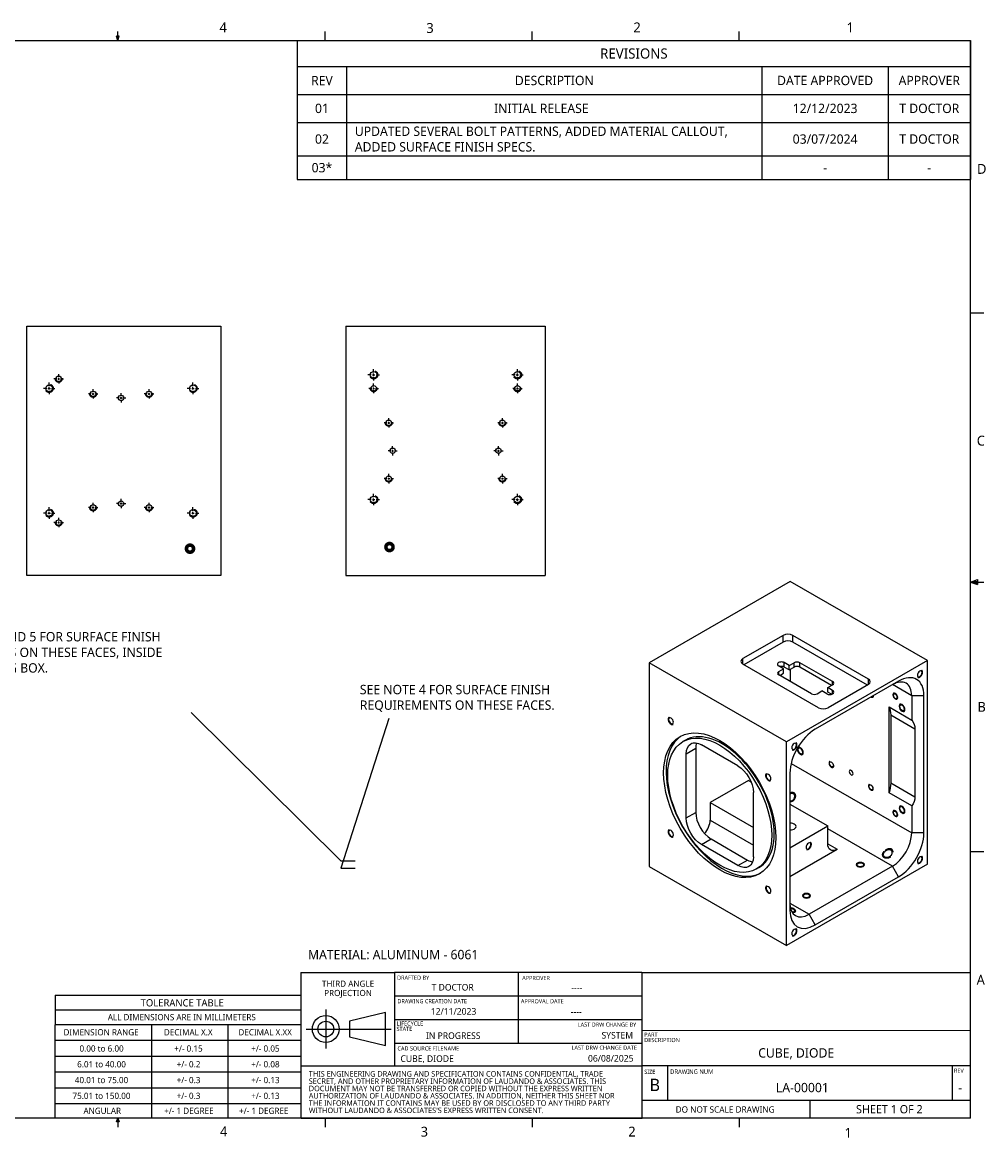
# Model space of a CAD drawing. Extents: x 0.3 to 39, y 0.1 to 10.9.
# Tile 2 of 4: x 7.7 to 17, y 0.1 to 10.9. Entities that reach past the tile are written whole.
import ezdxf

# ---------------------------------------------------------------- set-up
doc = ezdxf.new("R2010")
doc.units = 0
doc.header["$LTSCALE"] = 0.5
doc.header["$MEASUREMENT"] = 0
doc.linetypes.add('CENTER', pattern=[0.72, 0.45, -0.09, 0.09, -0.09])
doc.linetypes.add('HIDDEN', pattern=[0.15, 0.1, -0.05])
doc.layers.get('0').update_dxf_attribs({"linetype": 'CONTINUOUS'})
for name, color, linetype in [('ANNOTATION_LINES', 7, 'CONTINUOUS'), ('ANNOTATION_TEXT', 7, 'CONTINUOUS'), ('BLIND_THREAD_SYMBOLS', 7, 'CONTINUOUS'), ('BORDER_FRAME', 7, 'CONTINUOUS'), ('CENTERMARKS', 7, 'CONTINUOUS'), ('SIDE_THREAD_SYMBOLS', 7, 'HIDDEN'), ('SKETCHED_GEOMETRY', 7, 'CONTINUOUS'), ('SURFACE_THREAD_SYMBOLS', 7, 'HIDDEN'), ('SURFACE_THREAD_SYMBOLS_ON_', 7, 'HIDDEN'), ('TABLES', 7, 'CONTINUOUS'), ('TANGENT_LINES', 7, 'CONTINUOUS'), ('TITLE_BLOCK', 7, 'CONTINUOUS'), ('VISIBLE', 7, 'CONTINUOUS')]:
    doc.layers.add(name, color=color, linetype=linetype)
doc.styles.add('ONSHAPE-CUSTOM-STYLE-NOTE0', font='NotoSans-Regular.ttf')
doc.styles.add('ONSHAPE-CUSTOM-STYLE-NOTE1', font='NotoSans-Regular.ttf')
doc.styles.add('ONSHAPE-CUSTOM-STYLE-NOTE2', font='NotoSans-Regular.ttf')
doc.styles.add('ONSHAPE-CUSTOM-STYLE-NOTE3', font='NotoSans-Regular.ttf')
doc.styles.add('ONSHAPE-CUSTOM-STYLE-NOTE4', font='NotoSans-Regular.ttf')
doc.styles.add('ONSHAPE-CUSTOM-STYLE-NOTE5', font='NotoSans-Regular.ttf')
doc.styles.add('ONSHAPE-CUSTOM-STYLE-NOTE6', font='NotoSans-Regular.ttf')
doc.styles.add('ONSHAPE-CUSTOM-STYLE-NOTE7', font='NotoSans-Regular.ttf')
doc.styles.add('ONSHAPE-CUSTOM-STYLE-NOTE_', font='NotoSans-Regular.ttf')
doc.styles.add('ONSHAPE-STANDARD', font='NotoSans-Regular.ttf')
doc.styles.add('ONSHAPE-STANDARD-NOTESTYLE', font='Noto Sans', dxfattribs={"height": 0.090551})
doc.styles.add('ONSHAPE-STANDARD-REVISION0', font='Noto Sans')
doc.styles.add('ONSHAPE-STANDARD-REVISION1', font='Noto Sans')
doc.styles.add('ONSHAPE-STANDARD-REVISIONT', font='Noto Sans')

# ---------------------------------------------------------------- blocks, each defined once
blk = doc.blocks.new('*T1')
at = {"layer": 'TABLES', "color": 0, "linetype": 'BYBLOCK'}
for p, q in [((0, 0), (6.513, 0)), ((0, 0), (0, -1.347)), ((6.513, 0), (6.513, -1.347)), ((0, -0.253), (6.513, -0.253)), ((0.478, -0.253), (0.478, -1.347)), ((4.496, -0.253), (4.496, -1.347)), ((5.717, -0.253), (5.717, -1.347)), ((0, -0.523), (6.513, -0.523)), ((0, -0.793), (6.513, -0.793)), ((0, -1.117), (6.513, -1.117)), ((0, -1.347), (6.513, -1.347))]:
    blk.add_line(p, q, dxfattribs=at)
at = {"layer": 'TABLES', "color": 7}
for s, insert, char_height, width, attachment_point, style in [('{REVISIONS}', (3.257, -0.127), 0.09843, 6.35577, 5, 'ONSHAPE-STANDARD-REVISIONT'), ('REV', (0.239, -0.388), 0.0906, 0.32083, 5, 'ONSHAPE-STANDARD-REVISION0'), ('DESCRIPTION', (2.487, -0.388), 0.09055, 3.86013, 5, 'ONSHAPE-STANDARD-REVISION0'), ('DATE APPROVED', (5.107, -0.388), 0.09055, 1.06384, 5, 'ONSHAPE-STANDARD-REVISION0'), ('APPROVER', (6.115, -0.388), 0.0906, 0.63852, 5, 'ONSHAPE-STANDARD-REVISION0'), ('{01}', (0.239, -0.658), 0.0906, 0.32083, 5, 'ONSHAPE-STANDARD-REVISION1'), ('{\\fNoto Sans|b0|i0|c0|p0;\\W8.78437;     }INITIAL RELEASE', (0.557, -0.658), 0.09055, 3.86013, 4, 'ONSHAPE-STANDARD-REVISION1'), ('{12/12/2023}', (5.107, -0.658), 0.09055, 1.06384, 5, 'ONSHAPE-STANDARD-REVISION1'), ('{T DOCTOR}', (6.115, -0.658), 0.0906, 0.63852, 5, 'ONSHAPE-STANDARD-REVISION1'), ('{UPDATED SEVERAL BOLT PATTERNS, ADDED MATERIAL CALLOUT, ADDED SURFACE FINISH SPECS.}', (0.557, -0.955), 0.09055, 3.86013, 4, 'ONSHAPE-STANDARD-REVISION1'), ('{02}', (0.239, -0.955), 0.0906, 0.32083, 5, 'ONSHAPE-STANDARD-REVISION1'), ('{03/07/2024}', (5.107, -0.955), 0.09055, 1.06384, 5, 'ONSHAPE-STANDARD-REVISION1'), ('{T DOCTOR}', (6.115, -0.955), 0.0906, 0.63852, 5, 'ONSHAPE-STANDARD-REVISION1'), ('{03*}', (0.239, -1.232), 0.0906, 0.32083, 5, 'ONSHAPE-STANDARD-REVISION1'), ('{-}', (5.107, -1.232), 0.0906, 1.06384, 5, 'ONSHAPE-STANDARD-REVISION1'), ('{-}', (6.115, -1.232), 0.0906, 0.63852, 5, 'ONSHAPE-STANDARD-REVISION1')]:
    blk.add_mtext(s, dxfattribs=dict(at, insert=insert, char_height=char_height, width=width, attachment_point=attachment_point, style=style))
blk = doc.blocks.new('_DOTMEDIUMONSHAPE')
at = {"color": 0, "const_width": 0.5}
blk.add_lwpolyline([(-0.125, 0, 1), (0.125, 0, 1)], format="xyb", close=True, dxfattribs=at)

msp = doc.modelspace()

# ---------------------------------------------------------------- linework, layer by layer
at = {"layer": 'ANNOTATION_LINES', "color": 7, "extrusion": (0, 0.55716, -0.830405)}
msp.add_lwpolyline([(-9.3074, 5.0721), (-10.7558, 3.3409), (-10.8936, 3.3409)], dxfattribs=at)
at = {"layer": 'ANNOTATION_LINES', "color": 7, "extrusion": (0, 0.569432, -0.822039)}
msp.add_lwpolyline([(-11.22, 5.0504), (-10.7558, 3.2874), (-10.8936, 3.2874)], dxfattribs=at)
at = {"layer": 'BLIND_THREAD_SYMBOLS'}
for centre, start, end in [((7.9618, 7.4116), 230.57754, 260.17533), ((9.2951, 7.4116), 279.82467, 309.42246), ((7.9618, 6.0782), 99.82467, 129.42246), ((9.2951, 6.0782), 50.57754, 80.17533)]:
    msp.add_arc(centre, 0.0394, start, end, dxfattribs=at)
at = {"layer": 'BLIND_THREAD_SYMBOLS', "extrusion": (0, 0, -1)}
for centre, major_axis in [((16.1188, 4.3683), (-0.0164, 0.0284)), ((16.1188, 4.3683), (-0.0135, 0.0233)), ((16.1838, 4.2558), (-0.0197, 0.0341)), ((16.1838, 4.2558), (-0.0164, 0.0284)), ((15.2001, 3.8379), (-0.0197, 0.0341)), ((15.2001, 3.8379), (-0.0164, 0.0284)), ((16.1188, 3.2325), (-0.0164, 0.0284)), ((16.1188, 3.2325), (-0.0135, 0.0233)), ((16.1838, 3.27), (-0.0197, 0.0341)), ((16.1838, 3.27), (-0.0164, 0.0284)), ((15.7801, 2.7369), (0.0394, 0)), ((15.7801, 2.7369), (0.0328, 0)), ((15.2604, 2.4369), (0.0394, 0)), ((15.2604, 2.4369), (0.0328, 0))]:
    msp.add_ellipse(centre, major_axis=major_axis, ratio=0.5773503, dxfattribs=at)
at = {"layer": 'BORDER_FRAME'}
for p, q in [((8.5983, 10.7165), (8.5983, 10.8028)), ((10.6019, 10.7165), (10.6019, 10.8028)), ((12.6055, 10.7165), (12.6055, 10.8028)), ((14.6092, 10.7165), (14.6092, 10.8028)), ((0.3928, 10.7165), (16.846, 10.7165)), ((8.6111, 10.7592), (8.5848, 10.7592)), ((8.5983, 10.7165), (8.5848, 10.7592)), ((8.5911, 10.7592), (8.5983, 10.7165)), ((8.6033, 10.7592), (8.5983, 10.7165)), ((8.5983, 10.7165), (8.6111, 10.7592)), ((16.846, 0.2823), (16.846, 10.7165)), ((16.847, 8.0811), (16.9742, 8.0811)), ((16.847, 5.4732), (16.9153, 5.4977)), ((16.847, 5.4732), (16.9153, 5.4824)), ((16.847, 5.4732), (16.9153, 5.4627)), ((16.847, 5.4732), (16.9153, 5.4502)), ((16.847, 5.4732), (16.9742, 5.4732)), ((16.9153, 5.4977), (16.9153, 5.4502)), ((16.847, 2.8653), (16.9742, 2.8653)), ((16.846, 0.2823), (0.3928, 0.2823)), ((8.5848, 0.247), (8.5983, 0.2822)), ((8.6111, 0.247), (8.5848, 0.247)), ((8.5983, 0.2822), (8.6111, 0.247)), ((8.5983, 0.2822), (8.5983, 0.1959)), ((10.6019, 0.2822), (10.6019, 0.1959)), ((12.6055, 0.2822), (12.6055, 0.1959)), ((14.6091, 0.2795), (14.6091, 0.1959))]:
    msp.add_line(p, q, dxfattribs=at)
at = {"layer": 'CENTERMARKS', "linetype": 'CENTER'}
for p, q in [((8.0248, 7.4593), (8.0248, 7.4862)), ((11.0493, 7.4798), (11.0165, 7.4798)), ((11.0722, 7.5028), (11.0722, 7.5356)), ((11.0722, 7.4568), (11.0722, 7.424)), ((11.0952, 7.4798), (11.128, 7.4798)), ((12.4403, 7.4798), (12.4075, 7.4798)), ((12.4633, 7.5028), (12.4633, 7.5356)), ((12.4633, 7.4568), (12.4633, 7.424)), ((12.4863, 7.4798), (12.5191, 7.4798)), ((7.9099, 7.3486), (7.8771, 7.3486)), ((7.9329, 7.3715), (7.9329, 7.4044)), ((7.9559, 7.3486), (7.9887, 7.3486)), ((8.0059, 7.4404), (7.979, 7.4404)), ((8.0248, 7.4216), (8.0248, 7.3947)), ((8.0436, 7.4404), (8.0705, 7.4404)), ((9.301, 7.3486), (9.2682, 7.3486)), ((9.324, 7.3715), (9.324, 7.4044)), ((9.347, 7.3486), (9.3798, 7.3486)), ((11.0534, 7.3486), (11.0265, 7.3486)), ((11.0722, 7.3674), (11.0722, 7.3943)), ((11.0911, 7.3486), (11.118, 7.3486)), ((12.4445, 7.3486), (12.4176, 7.3486)), ((12.4633, 7.3674), (12.4633, 7.3943)), ((12.4821, 7.3486), (12.509, 7.3486)), ((7.9329, 7.3256), (7.9329, 7.2928)), ((8.3393, 7.2948), (8.3124, 7.2948)), ((8.3581, 7.3136), (8.3581, 7.3405)), ((8.3581, 7.2759), (8.3581, 7.249)), ((8.3769, 7.2948), (8.4038, 7.2948)), ((8.6101, 7.2567), (8.5838, 7.2567)), ((8.6285, 7.2751), (8.6285, 7.3013)), ((8.6285, 7.2383), (8.6285, 7.2121)), ((8.6468, 7.2567), (8.6731, 7.2567)), ((8.88, 7.2948), (8.8531, 7.2948)), ((8.8988, 7.3136), (8.8988, 7.3405)), ((8.8988, 7.2759), (8.8988, 7.249)), ((8.9176, 7.2948), (8.9445, 7.2948)), ((9.324, 7.3256), (9.324, 7.2928)), ((11.0722, 7.3297), (11.0722, 7.3028)), ((12.4633, 7.3297), (12.4633, 7.3028)), ((11.2179, 7.0341), (11.2179, 7.061)), ((12.3176, 7.0341), (12.3176, 7.061)), ((11.1991, 7.0152), (11.1722, 7.0152)), ((11.2179, 6.9964), (11.2179, 6.9695)), ((11.2367, 7.0152), (11.2636, 7.0152)), ((12.2988, 7.0152), (12.2719, 7.0152)), ((12.3176, 6.9964), (12.3176, 6.9695)), ((12.3365, 7.0152), (12.3634, 7.0152)), ((11.2376, 6.7449), (11.2113, 6.7449)), ((11.256, 6.7633), (11.256, 6.7895)), ((11.256, 6.7265), (11.256, 6.7003)), ((11.2743, 6.7449), (11.3006, 6.7449)), ((12.2612, 6.7449), (12.235, 6.7449)), ((12.2796, 6.7633), (12.2796, 6.7895)), ((12.2796, 6.7265), (12.2796, 6.7003)), ((12.298, 6.7449), (12.3242, 6.7449)), ((11.2179, 6.4934), (11.2179, 6.5203)), ((12.3176, 6.4934), (12.3176, 6.5203)), ((11.1991, 6.4746), (11.1722, 6.4746)), ((11.2179, 6.4557), (11.2179, 6.4288)), ((11.2367, 6.4746), (11.2636, 6.4746)), ((12.2988, 6.4746), (12.2719, 6.4746)), ((12.3176, 6.4557), (12.3176, 6.4288)), ((12.3365, 6.4746), (12.3634, 6.4746)), ((8.6285, 6.2515), (8.6285, 6.2777)), ((11.0493, 6.2725), (11.0165, 6.2725)), ((11.0722, 6.2954), (11.0722, 6.3282)), ((11.0952, 6.2725), (11.128, 6.2725)), ((12.4403, 6.2725), (12.4075, 6.2725)), ((12.4633, 6.2954), (12.4633, 6.3282)), ((12.4863, 6.2725), (12.5191, 6.2725)), ((7.9329, 6.1642), (7.9329, 6.197)), ((8.3393, 6.195), (8.3124, 6.195)), ((8.3581, 6.2139), (8.3581, 6.2408)), ((8.3581, 6.1762), (8.3581, 6.1493)), ((8.3769, 6.195), (8.4038, 6.195)), ((8.6101, 6.2331), (8.5838, 6.2331)), ((8.6285, 6.2147), (8.6285, 6.1885)), ((8.6468, 6.2331), (8.6731, 6.2331)), ((8.88, 6.195), (8.8531, 6.195)), ((8.8988, 6.2139), (8.8988, 6.2408)), ((8.8988, 6.1762), (8.8988, 6.1493)), ((8.9176, 6.195), (8.9445, 6.195)), ((9.324, 6.1642), (9.324, 6.197)), ((11.0722, 6.2495), (11.0722, 6.2167)), ((12.4633, 6.2495), (12.4633, 6.2167)), ((7.9099, 6.1412), (7.8771, 6.1412)), ((7.9329, 6.1183), (7.9329, 6.0855)), ((7.9559, 6.1412), (7.9887, 6.1412)), ((8.0059, 6.0494), (7.979, 6.0494)), ((8.0248, 6.0682), (8.0248, 6.0951)), ((8.0436, 6.0494), (8.0705, 6.0494)), ((9.301, 6.1412), (9.2682, 6.1412)), ((9.324, 6.1183), (9.324, 6.0855)), ((9.347, 6.1412), (9.3798, 6.1412)), ((8.0248, 6.0305), (8.0248, 6.0036))]:
    msp.add_line(p, q, dxfattribs=at)
at = {"layer": 'CENTERMARKS', "linetype": 'CONTINUOUS'}
for p, q in [((11.0608, 7.4798), (11.0837, 7.4798)), ((11.0722, 7.4683), (11.0722, 7.4913)), ((12.4518, 7.4798), (12.4748, 7.4798)), ((12.4633, 7.4683), (12.4633, 7.4913)), ((7.9214, 7.3486), (7.9444, 7.3486)), ((7.9329, 7.3371), (7.9329, 7.3601)), ((8.0154, 7.4404), (8.0342, 7.4404)), ((8.0248, 7.431), (8.0248, 7.4499)), ((9.3125, 7.3486), (9.3355, 7.3486)), ((9.324, 7.3371), (9.324, 7.3601)), ((11.0628, 7.3486), (11.0817, 7.3486)), ((11.0722, 7.3392), (11.0722, 7.358)), ((12.4539, 7.3486), (12.4727, 7.3486)), ((12.4633, 7.3392), (12.4633, 7.358)), ((8.3487, 7.2948), (8.3675, 7.2948)), ((8.3581, 7.2854), (8.3581, 7.3042)), ((8.6193, 7.2567), (8.6376, 7.2567)), ((8.6285, 7.2475), (8.6285, 7.2659)), ((8.8894, 7.2948), (8.9082, 7.2948)), ((8.8988, 7.2854), (8.8988, 7.3042)), ((11.2179, 7.0058), (11.2179, 7.0247)), ((12.3176, 7.0058), (12.3176, 7.0247)), ((11.2085, 7.0152), (11.2273, 7.0152)), ((12.3082, 7.0152), (12.3271, 7.0152)), ((11.2468, 6.7449), (11.2651, 6.7449)), ((11.256, 6.7357), (11.256, 6.7541)), ((12.2704, 6.7449), (12.2888, 6.7449)), ((12.2796, 6.7357), (12.2796, 6.7541)), ((11.2179, 6.4651), (11.2179, 6.484)), ((12.3176, 6.4651), (12.3176, 6.484)), ((11.2085, 6.4746), (11.2273, 6.4746)), ((12.3082, 6.4746), (12.3271, 6.4746)), ((11.0608, 6.2725), (11.0837, 6.2725)), ((11.0722, 6.261), (11.0722, 6.2839)), ((12.4518, 6.2725), (12.4748, 6.2725)), ((12.4633, 6.261), (12.4633, 6.2839)), ((8.3487, 6.195), (8.3675, 6.195)), ((8.3581, 6.1856), (8.3581, 6.2045)), ((8.6193, 6.2331), (8.6376, 6.2331)), ((8.6285, 6.2239), (8.6285, 6.2423)), ((8.8894, 6.195), (8.9082, 6.195)), ((8.8988, 6.1856), (8.8988, 6.2045)), ((7.9214, 6.1412), (7.9444, 6.1412)), ((7.9329, 6.1297), (7.9329, 6.1527)), ((8.0154, 6.0494), (8.0342, 6.0494)), ((8.0248, 6.04), (8.0248, 6.0588)), ((9.3125, 6.1412), (9.3355, 6.1412)), ((9.324, 6.1297), (9.324, 6.1527))]:
    msp.add_line(p, q, dxfattribs=at)
at = {"layer": 'SIDE_THREAD_SYMBOLS'}
for p, q in [((15.993, 2.8336), (15.993, 2.8334)), ((15.1552, 2.2891), (15.1552, 2.2892))]:
    msp.add_line(p, q, dxfattribs=at)
at = {"layer": 'SKETCHED_GEOMETRY', "linetype": 'CONTINUOUS'}
msp.add_line((10.3706, 0.2829), (13.6687, 0.2829), dxfattribs=at)
at = {"layer": 'SURFACE_THREAD_SYMBOLS', "extrusion": (0, 0, -1)}
for centre, major_axis in [((16.3554, 4.5853), (-0.0197, -0.0341)), ((13.9492, 4.1294), (-0.0197, 0.0341)), ((15.1398, 3.8835), (-0.0197, -0.0341)), ((15.5008, 3.7083), (-0.0164, 0.0284)), ((14.892, 3.585), (-0.0197, 0.0341)), ((15.8831, 3.4875), (-0.0164, 0.0284)), ((13.9492, 3.0407), (-0.0197, 0.0341)), ((15.279, 2.9191), (-0.0197, -0.0341)), ((16.3554, 2.7852), (-0.0197, -0.0341)), ((14.892, 2.4964), (-0.0197, 0.0341)), ((15.1398, 2.0833), (-0.0197, -0.0341))]:
    msp.add_ellipse(centre, major_axis=major_axis, ratio=0.5773503, dxfattribs=at)
msp.add_ellipse((15.8831, 4.3855), major_axis=(-0.0164, 0.0284), ratio=0.5773503, start_param=2.3169542, end_param=3.9662311, dxfattribs=at)
at = {"layer": 'SURFACE_THREAD_SYMBOLS'}
for points, knots in [([(15.1552, 3.4018), (15.1552, 3.4036), (15.1552, 3.4082), (15.1511, 3.4221), (15.141, 3.4318), (15.1281, 3.4358), (15.1162, 3.4363), (15.0999, 3.4312), (15.0991, 3.4309), (15.099, 3.4308)], [0, 0, 0, 0, 0.1118693, 0.2819475, 0.4511419, 0.6127073, 0.7786434, 0.9600506, 1, 1, 1, 1]), ([(15.099, 3.3471), (15.1, 3.3471), (15.1032, 3.3473), (15.1208, 3.3513), (15.1348, 3.3602), (15.147, 3.3729), (15.1544, 3.3896), (15.155, 3.398), (15.1552, 3.4018)], [0, 0, 0, 0, 0.0879043, 0.2762236, 0.4642047, 0.6526438, 0.8434046, 1, 1, 1, 1]), ([(16.0084, 2.8642), (16.0047, 2.8601), (15.9974, 2.8522), (15.9929, 2.8375), (15.993, 2.8345), (15.993, 2.8335)], [0, 0, 0, 0, 0.4177687, 0.8070351, 1, 1, 1, 1]), ([(15.993, 2.8335), (15.9932, 2.8306), (15.9937, 2.8244), (16.0011, 2.8137), (16.0131, 2.8064), (16.0286, 2.8023), (16.0457, 2.8024), (16.0626, 2.8069), (16.0778, 2.8159), (16.0898, 2.8285), (16.0973, 2.8452), (16.0978, 2.8537), (16.098, 2.8575)], [0, 0, 0, 0, 0.0772687, 0.1683958, 0.265304, 0.3684798, 0.4755599, 0.5838404, 0.6919264, 0.8002758, 0.9099602, 1, 1, 1, 1]), ([(16.098, 2.8575), (16.098, 2.8593), (16.098, 2.8638), (16.0939, 2.8777), (16.0837, 2.8874), (16.0713, 2.8916), (16.0575, 2.8913), (16.0424, 2.8875), (16.0253, 2.8784), (16.0166, 2.8719), (16.0111, 2.8668), (16.0084, 2.8642)], [0, 0, 0, 0, 0.0766193, 0.1931059, 0.3089871, 0.4196433, 0.5332929, 0.6575386, 0.7938881, 0.8967961, 1, 1, 1, 1]), ([(15.1552, 2.2891), (15.1552, 2.2897), (15.1553, 2.2916), (15.1508, 2.3008), (15.1407, 2.308), (15.1275, 2.3143), (15.1107, 2.3183), (15.1061, 2.3189), (15.1043, 2.3192)], [0, 0, 0, 0, 0.0795653, 0.2449965, 0.4348727, 0.6448786, 0.8666088, 1, 1, 1, 1]), ([(15.1205, 2.2781), (15.1238, 2.2775), (15.1311, 2.2763), (15.1454, 2.277), (15.1543, 2.2829), (15.1549, 2.2872), (15.1552, 2.2891)], [0, 0, 0, 0, 0.2601743, 0.5611379, 0.8096424, 1, 1, 1, 1])]:
    msp.add_open_spline(points, degree=3, knots=knots, dxfattribs=at)
at = {"layer": 'SURFACE_THREAD_SYMBOLS_ON_'}
for centre, radius in [((8.0248, 7.4404), 0.0328), ((11.0722, 7.4798), 0.0394), ((12.4633, 7.4798), 0.0394), ((7.9329, 7.3486), 0.0394), ((9.324, 7.3486), 0.0394), ((11.0722, 7.3486), 0.0328), ((12.4633, 7.3486), 0.0328), ((8.3581, 7.2948), 0.0328), ((8.8988, 7.2948), 0.0328), ((11.2179, 7.0152), 0.0328), ((12.3176, 7.0152), 0.0328), ((11.2179, 6.4746), 0.0328), ((12.3176, 6.4746), 0.0328), ((11.0722, 6.2725), 0.0394), ((12.4633, 6.2725), 0.0394), ((7.9329, 6.1412), 0.0394), ((8.3581, 6.195), 0.0328), ((8.8988, 6.195), 0.0328), ((9.324, 6.1412), 0.0394), ((8.0248, 6.0494), 0.0328)]:
    msp.add_circle(centre, radius, dxfattribs=at)
at = {"layer": 'TANGENT_LINES'}
for p, q in [((15.034, 4.8928), (15.034, 4.9571)), ((15.1268, 4.8928), (15.1268, 4.9571)), ((14.6443, 4.6785), (14.6443, 4.7321)), ((15.0452, 4.6507), (15.0452, 4.6935)), ((15.1398, 4.6496), (15.1398, 4.6925)), ((15.1955, 4.6496), (15.1955, 4.6925)), ((14.9913, 4.5746), (14.9913, 4.6067)), ((15.511, 4.4782), (15.511, 4.5103)), ((15.8581, 4.4814), (15.8581, 4.5349)), ((16.2775, 4.3731), (16.0919, 4.4803)), ((15.5129, 4.3914), (15.5129, 4.4235)), ((16.3963, 4.3731), (16.2775, 4.3731)), ((16.0743, 4.1872), (16.309, 4.0517)), ((14.0959, 3.8111), (14.1887, 3.8647)), ((15.1109, 3.718), (16.2775, 3.0445)), ((16.0743, 3.5283), (16.309, 3.3927)), ((14.0959, 3.1897), (14.1887, 3.2432)), ((14.3278, 3.1682), (14.7454, 2.9271)), ((16.0919, 2.723), (15.4646, 3.0852)), ((16.3963, 3.0445), (16.2775, 3.0445)), ((14.2443, 2.9325), (14.3371, 2.9861)), ((15.4646, 2.9405), (15.5574, 2.8869)), ((14.597, 2.7289), (14.6898, 2.7825)), ((16.1513, 2.6201), (16.0919, 2.723)), ((15.099, 2.364), (15.2846, 2.2569)), ((15.344, 2.154), (15.2846, 2.2569))]:
    msp.add_line(p, q, dxfattribs=at)
at = {"layer": 'TITLE_BLOCK', "linetype": 'CONTINUOUS'}
for p, q in [((10.3686, 1.6946), (10.3686, 0.7891)), ((11.2742, 1.6946), (11.2742, 0.7901)), ((13.666, 1.6946), (16.846, 1.6939)), ((13.666, 1.6946), (13.666, 0.7891)), ((10.3686, 0.7901), (10.3686, 0.2823)), ((13.666, 0.7902), (13.666, 0.283))]:
    msp.add_line(p, q, dxfattribs=at)
at = {"layer": 'TITLE_BLOCK'}
for p, q in [((10.3686, 1.6946), (11.2742, 1.6946)), ((13.666, 1.6946), (11.2742, 1.6946)), ((12.4688, 1.6946), (12.4688, 1.0067)), ((7.9901, 1.4739), (7.9901, 1.1878)), ((7.9902, 1.474), (10.3686, 1.474)), ((13.6634, 1.4646), (11.2742, 1.4646)), ((7.9902, 1.331), (10.3686, 1.331)), ((10.6092, 1.3341), (10.6092, 0.9583)), ((11.1871, 1.3054), (10.8385, 1.2223)), ((11.1871, 0.987), (11.1871, 1.3054)), ((7.9901, 0.2821), (7.9901, 1.1878)), ((10.3686, 1.1879), (7.9902, 1.1879)), ((8.9243, 1.1879), (8.9243, 0.2823)), ((9.6598, 1.1879), (9.6598, 0.2823)), ((10.8385, 1.2223), (10.8385, 1.0701)), ((13.6634, 1.2357), (11.2742, 1.2357)), ((10.4186, 1.1462), (11.24, 1.1462)), ((10.8385, 1.1462), (11.1871, 1.1462)), ((13.666, 1.1341), (16.846, 1.1329)), ((10.3686, 1.0347), (7.9902, 1.0347)), ((10.8385, 1.0701), (11.1871, 0.987)), ((13.6634, 1.0067), (11.2742, 1.0067)), ((10.3686, 0.8814), (7.9902, 0.8814)), ((10.3686, 0.7901), (13.666, 0.7901)), ((16.846, 0.7899), (13.666, 0.7901)), ((13.9185, 0.4542), (13.9185, 0.7901)), ((16.6679, 0.7901), (16.6679, 0.4563)), ((10.3686, 0.7281), (7.9902, 0.7281)), ((10.3686, 0.5749), (7.9902, 0.5749)), ((16.846, 0.4543), (13.666, 0.4542)), ((15.2924, 0.4542), (15.2924, 0.2823)), ((10.3686, 0.4216), (7.9902, 0.4216))]:
    msp.add_line(p, q, dxfattribs=at)
for radius in [0.1302, 0.0761]:
    msp.add_circle((10.6092, 1.1462), radius, dxfattribs=at)
at = {"layer": 'VISIBLE'}
for p, q in [((7.7164, 5.5376), (7.7164, 7.9523)), ((7.7164, 7.9523), (9.593, 7.9523)), ((9.593, 7.9523), (9.593, 5.5376)), ((10.8032, 7.9523), (10.8032, 5.5376)), ((10.8032, 7.9523), (12.7323, 7.9523)), ((12.7323, 7.9523), (12.7323, 5.5376)), ((9.593, 5.5376), (7.7164, 5.5376)), ((10.8032, 5.5376), (12.7323, 5.5376)), ((15.1027, 5.48), (13.7386, 4.6925)), ((16.4297, 4.7139), (15.1027, 5.48)), ((15.034, 4.9571), (14.6443, 4.7321)), ((15.034, 4.8928), (14.6536, 4.6732)), ((15.8581, 4.5349), (15.1268, 4.9571)), ((15.8488, 4.476), (15.1268, 4.8928)), ((15.0656, 3.9263), (13.7386, 4.6925)), ((13.7386, 4.6925), (13.7386, 2.7209)), ((15.3755, 4.2563), (14.6443, 4.6785)), ((15.0377, 4.6335), (14.9895, 4.6614)), ((15.0934, 4.6657), (15.0452, 4.6935)), ((15.0934, 4.6228), (15.0452, 4.6507)), ((16.4297, 4.7139), (15.0656, 3.9263)), ((15.0934, 4.6657), (15.1398, 4.6925)), ((15.0934, 4.6228), (15.0934, 4.6657)), ((15.0934, 4.6228), (15.1398, 4.6496)), ((15.511, 4.5103), (15.1955, 4.6925)), ((15.5017, 4.4728), (15.1955, 4.6496)), ((16.4297, 2.7423), (16.4297, 4.7139)), ((14.9913, 4.6067), (15.0377, 4.6335)), ((15.3068, 4.3924), (14.9913, 4.5746)), ((15.0006, 4.5692), (15.0377, 4.5907)), ((15.0377, 4.5907), (15.0377, 4.6335)), ((15.1027, 4.6282), (15.1027, 4.5103)), ((16.1513, 4.5146), (15.344, 4.0485)), ((15.4646, 4.4514), (15.511, 4.4782)), ((15.5129, 4.4235), (15.4646, 4.4514)), ((15.4646, 4.4085), (15.4646, 4.4514)), ((15.8581, 4.4814), (15.4683, 4.2563)), ((15.3625, 4.3924), (15.4089, 4.4192)), ((15.4572, 4.3914), (15.4089, 4.4192)), ((15.502, 4.3869), (15.4646, 4.4085)), ((16.2775, 4.3731), (16.2775, 4.1381)), ((16.3963, 3.0445), (16.3963, 4.3731)), ((16.0585, 3.4327), (16.0585, 4.2646)), ((16.0585, 4.2646), (16.2775, 4.1381)), ((16.0743, 4.1872), (16.0743, 3.5283)), ((16.309, 4.0517), (16.309, 3.3927)), ((14.0883, 3.9429), (14.0648, 3.9293)), ((14.597, 3.6933), (14.2443, 3.8969)), ((15.0656, 1.9547), (15.0656, 3.9263)), ((14.0959, 3.1897), (14.0959, 3.8111)), ((14.1887, 3.8647), (14.1887, 3.2432)), ((15.099, 3.6242), (15.099, 2.2955)), ((14.699, 3.554), (14.3278, 3.3397)), ((14.699, 3.554), (14.7227, 3.5403)), ((14.7454, 2.8146), (14.7454, 3.4361)), ((16.2775, 3.3062), (16.0585, 3.4327)), ((14.3278, 3.3397), (14.7454, 3.0986)), ((14.3278, 3.3397), (14.3278, 3.1682)), ((15.099, 3.3231), (15.4646, 3.112)), ((16.2775, 3.3062), (16.2775, 3.0445)), ((15.099, 2.9009), (15.4646, 3.112)), ((15.4646, 2.9405), (15.4646, 3.112)), ((14.597, 2.7289), (14.2443, 2.9325)), ((14.3371, 2.9861), (14.6898, 2.7825)), ((15.099, 2.6223), (15.5574, 2.8869)), ((13.7386, 2.7209), (15.0656, 1.9547)), ((14.7765, 2.6965), (14.8001, 2.7101)), ((16.4297, 2.7423), (15.0656, 1.9547)), ((16.0919, 2.723), (15.2846, 2.2569)), ((15.344, 2.154), (16.1513, 2.6201))]:
    msp.add_line(p, q, dxfattribs=at)
for centre, radius in [((8.0248, 7.4404), 0.0269), ((11.0722, 7.4798), 0.0328), ((12.4633, 7.4798), 0.0328), ((7.9329, 7.3486), 0.0328), ((9.324, 7.3486), 0.0328), ((11.0722, 7.3486), 0.0269), ((12.4633, 7.3486), 0.0269), ((8.3581, 7.2948), 0.0269), ((8.6285, 7.2567), 0.0262), ((8.8988, 7.2948), 0.0269), ((11.2179, 7.0152), 0.0269), ((12.3176, 7.0152), 0.0269), ((11.256, 6.7449), 0.0262), ((12.2796, 6.7449), 0.0262), ((11.2179, 6.4746), 0.0269), ((12.3176, 6.4746), 0.0269), ((11.0722, 6.2725), 0.0328), ((12.4633, 6.2725), 0.0328), ((7.9329, 6.1412), 0.0328), ((8.3581, 6.195), 0.0269), ((8.6285, 6.2331), 0.0262), ((8.8988, 6.195), 0.0269), ((9.324, 6.1412), 0.0328), ((8.0248, 6.0494), 0.0269)]:
    msp.add_circle(centre, radius, dxfattribs=at)
for centre, major_axis, start_param, end_param in [((15.0804, 4.9303), (-0.0656, 0), 3.9269908, 5.4977871), ((15.0804, 4.866), (-0.0656, 0), 3.9269908, 5.4977871), ((14.6907, 4.7053), (-0.0656, 0), 5.4977871, 7.0685835), ((15.0173, 4.6775), (-0.0394, 0), 3.9269908, 7.0685835), ((15.0173, 4.6346), (-0.0394, 0), 3.9269908, 5.1579502), ((15.1677, 4.6764), (-0.0394, 0), 3.9269908, 5.4977871), ((15.1677, 4.6335), (-0.0394, 0), 3.9269908, 5.4977871), ((15.0192, 4.5907), (-0.0394, 0), 5.4977871, 7.0685835), ((16.1513, 4.2317), (0.1732, 0.3), 5.4977871, 7.0685835), ((15.4832, 4.4942), (-0.0394, 0), 2.3561945, 3.9269908), ((15.8117, 4.5082), (-0.0656, 0), 2.3561945, 3.9269908), ((16.0919, 4.266), (0.1312, 0.2273), 5.4977871, 7.0685835), ((15.3347, 4.4085), (-0.0394, 0), 0.7853982, 2.3561945), ((15.485, 4.4074), (-0.0394, 0), 0.7853982, 3.9269908), ((15.8831, 4.3855), (0.0135, -0.0233), 5.6876215, 6.8787491), ((15.4219, 4.2831), (-0.0656, 0), 0.7853982, 2.3561945), ((14.4442, 3.3265), (0.3559, -0.6164), 0, 3.1415927), ((15.344, 3.7656), (0.1732, 0.3), 0.7853982, 2.3561945), ((14.4442, 3.3265), (0.3839, -0.6649), 3.172297, 6.252481), ((14.3371, 3.779), (0.105, -0.1818), 3.5993548, 3.9269908), ((14.3371, 3.1575), (0.105, -0.1818), 3.9269908, 5.4977871), ((14.2351, 3.1146), (0.0656, 0.1137), 4.3542902, 5.4977871), ((15.1027, 3.1066), (-0.0564, 0), 1.5049714, 4.7782139), ((16.0919, 2.9373), (0.1312, 0.2273), 3.9269908, 5.4977871), ((16.1513, 2.903), (0.1732, 0.3), 3.9269908, 5.4977871), ((14.6898, 2.9539), (0.105, -0.1818), 5.4977871, 5.8254232), ((15.2846, 2.4712), (0.1312, 0.2273), 2.3561945, 3.9269908), ((15.344, 2.4369), (0.1732, 0.3), 2.3561945, 3.9269908)]:
    msp.add_ellipse(centre, major_axis=major_axis, ratio=0.5773503, start_param=start_param, end_param=end_param, dxfattribs=at)
at = {"layer": 'VISIBLE', "extrusion": (0, 0, -1)}
for centre, major_axis in [((16.3554, 4.5853), (-0.0164, -0.0284)), ((13.9492, 4.1294), (-0.0164, 0.0284)), ((15.1398, 3.8835), (-0.0164, -0.0284)), ((14.892, 3.585), (-0.0164, 0.0284)), ((15.692, 3.629), (-0.0131, 0.0227)), ((13.9492, 3.0407), (-0.0164, 0.0284)), ((15.279, 2.9191), (-0.0164, -0.0284)), ((16.3554, 2.7852), (-0.0164, -0.0284)), ((14.892, 2.4964), (-0.0164, 0.0284)), ((15.1398, 2.0833), (-0.0164, -0.0284))]:
    msp.add_ellipse(centre, major_axis=major_axis, ratio=0.5773503, dxfattribs=at)
at = {"layer": 'VISIBLE'}
for centre, major_axis in [((16.1188, 4.3683), (0.0135, -0.0233)), ((16.1838, 4.2558), (0.0164, -0.0284)), ((14.4206, 3.3129), (0.3839, -0.6649)), ((14.4206, 3.3129), (0.3559, -0.6164)), ((15.2001, 3.8379), (0.0164, -0.0284)), ((15.5008, 3.7083), (0.0135, -0.0233)), ((15.8831, 3.4875), (0.0135, -0.0233)), ((16.1188, 3.2325), (0.0135, -0.0233)), ((16.1838, 3.27), (0.0164, -0.0284)), ((15.7801, 2.7369), (-0.0328, 0)), ((15.2604, 2.4369), (-0.0328, 0))]:
    msp.add_ellipse(centre, major_axis=major_axis, ratio=0.5773503, dxfattribs=at)
at = {"layer": 'VISIBLE', "extrusion": (0, 0, -1)}
for centre, major_axis, start_param, end_param in [((15.8887, 4.0801), (-0.1312, -0.2273), 3.5117024, 3.9269908), ((15.9379, 4.0517), (0.3712, 0), 5.8678969, 6.2831853), ((14.2443, 3.7254), (-0.105, 0.1818), 5.4977871, 7.0685835), ((14.597, 3.5218), (-0.105, 0.1818), 0.7853982, 2.3561945), ((15.8887, 3.4211), (-0.1312, -0.2273), 3.9269908, 4.3422792), ((15.9379, 3.3927), (0.3712, 0), 0, 0.4152884), ((14.2443, 3.1039), (-0.105, 0.1818), 3.9269908, 5.4977871), ((15.5574, 2.9941), (-0.0656, -0.1137), 5.4977871, 7.0685835), ((14.597, 2.9003), (-0.105, 0.1818), 2.3561945, 3.9269908)]:
    msp.add_ellipse(centre, major_axis=major_axis, ratio=0.5773503, start_param=start_param, end_param=end_param, dxfattribs=at)
at = {"layer": 'VISIBLE'}
for points, knots in [([(15.146, 3.3988), (15.1456, 3.4027), (15.1449, 3.4108), (15.1372, 3.4212), (15.1269, 3.4258), (15.1162, 3.427), (15.1036, 3.4243), (15.1002, 3.423), (15.0989, 3.4225)], [0, 0, 0, 0, 0.1786703, 0.3600224, 0.5305062, 0.702145, 0.8862687, 1, 1, 1, 1]), ([(15.099, 3.3536), (15.0992, 3.3536), (15.1001, 3.3537), (15.1151, 3.3562), (15.1265, 3.3631), (15.1312, 3.3675), (15.1333, 3.3695)], [0, 0, 0, 0, 0.0790652, 0.4086935, 0.7398197, 1, 1, 1, 1]), ([(15.1333, 3.3695), (15.1366, 3.3733), (15.1432, 3.3808), (15.1461, 3.3963), (15.146, 3.3982), (15.146, 3.3988)], [0, 0, 0, 0, 0.4274022, 0.8421086, 1, 1, 1, 1]), ([(16.0888, 2.8544), (16.0885, 2.8584), (16.0877, 2.8664), (16.08, 2.8768), (16.0698, 2.8815), (16.0586, 2.8825), (16.046, 2.8802), (16.0321, 2.8743), (16.0184, 2.8646), (16.0077, 2.8532), (16.0024, 2.8405), (16.0022, 2.8364), (16.0022, 2.8348)], [0, 0, 0, 0, 0.0984713, 0.1984207, 0.2923802, 0.3869762, 0.4884531, 0.5990755, 0.7156847, 0.8297779, 0.9336215, 1, 1, 1, 1]), ([(16.0022, 2.8348), (16.0023, 2.8331), (16.0024, 2.829), (16.0073, 2.8195), (16.0166, 2.8131), (16.0288, 2.8092), (16.0428, 2.8088), (16.0566, 2.8118), (16.0695, 2.8188), (16.0741, 2.8232), (16.0761, 2.8251)], [0, 0, 0, 0, 0.0876474, 0.2072997, 0.3324713, 0.4655192, 0.6044018, 0.7459974, 0.8882366, 1, 1, 1, 1]), ([(16.0761, 2.8251), (16.0794, 2.8289), (16.086, 2.8365), (16.0889, 2.8519), (16.0888, 2.8539), (16.0888, 2.8544)], [0, 0, 0, 0, 0.4274022, 0.8421086, 1, 1, 1, 1]), ([(15.146, 2.2904), (15.1457, 2.292), (15.1452, 2.2958), (15.1387, 2.3027), (15.1291, 2.3083), (15.1165, 2.3128), (15.109, 2.3143), (15.1055, 2.315)], [0, 0, 0, 0, 0.1454315, 0.3362998, 0.5526081, 0.7865417, 1, 1, 1, 1]), ([(15.1187, 2.2813), (15.1201, 2.2811), (15.1235, 2.2805), (15.1296, 2.2807), (15.1333, 2.2808)], [0, 0, 0, 0, 0.4024444, 1, 1, 1, 1]), ([(15.1333, 2.2808), (15.1364, 2.2813), (15.1421, 2.2822), (15.1461, 2.2886), (15.146, 2.2899), (15.146, 2.2904)], [0, 0, 0, 0, 0.4380138, 0.8149236, 1, 1, 1, 1])]:
    msp.add_open_spline(points, degree=3, knots=knots, dxfattribs=at)

# ---------------------------------------------------------------- block references
at = {"layer": 'ANNOTATION_LINES', "color": 7, "yscale": 0.1377952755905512, "zscale": 0.1377952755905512}
for p, xscale, rotation in [((9.2952, 5.7965), 0.1377952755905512, 135.2137593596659), ((11.2253, 5.8125), 0.1377952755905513, 72.23847081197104)]:
    msp.add_blockref('_DOTMEDIUMONSHAPE', p, dxfattribs=dict(at, xscale=xscale, rotation=rotation))
at = {"layer": 'TABLES'}
msp.add_blockref('*T1', (10.3328, 10.7165), dxfattribs=at)

# ---------------------------------------------------------------- texts
at = {"layer": 'ANNOTATION_TEXT', "char_height": 0.090551, "style": 'ONSHAPE-STANDARD-NOTESTYLE'}
for s, insert, width, attachment_point in [('SEE NOTES 4 AND 5 FOR SURFACE FINISH REQUIREMENTS ON THESE FACES, INSIDE THE BOUNDING BOX.', (6.7267, 4.7925), 2.502518, 4), ('MATERIAL: ALUMINUM - 6061 ', (10.4368, 1.9126), 5.318053, 1)]:
    msp.add_mtext(s, dxfattribs=dict(at, insert=insert, width=width, attachment_point=attachment_point))
at = {"layer": 'ANNOTATION_TEXT', "color": 7, "insert": (10.9388, 4.3468), "char_height": 0.090551, "attachment_point": 4, "style": 'ONSHAPE-STANDARD'}
msp.add_mtext('{\\fNoto Sans;SEE NOTE 4 FOR SURFACE FINISH \\PREQUIREMENTS ON THESE FACES.}', dxfattribs=at)
at = {"layer": 'BORDER_FRAME', "char_height": 0.0954, "attachment_point": 1, "style": 'ONSHAPE-STANDARD'}
for s, insert in [('4', (9.5802, 10.8901)), ('3', (11.582, 10.885)), ('2', (13.5851, 10.8907)), ('1', (15.6474, 10.8908)), ('D', (16.9099, 9.5208)), ('C', (16.9068, 6.8902)), ('B', (16.9136, 4.3129)), ('A', (16.9058, 1.6709)), ('4', (9.5846, 0.2025)), ('3', (11.527, 0.2003)), ('2', (13.5355, 0.2012)), ('1', (15.6279, 0.1899))]:
    msp.add_mtext(s, dxfattribs=dict(at, insert=insert))
at = {"layer": 'TITLE_BLOCK'}
for s, insert, char_height, attachment_point, style in [('DRAFTED BY', (11.2986, 1.6634), 0.04007, 1, 'ONSHAPE-STANDARD'), ('APPROVER', (12.509, 1.6607), 0.04007, 1, 'ONSHAPE-STANDARD'), ('THIRD ANGLE', (10.8243, 1.6152), 0.060101, 2, 'ONSHAPE-STANDARD'), ('PROJECTION', (10.8245, 1.5254), 0.0601, 2, 'ONSHAPE-STANDARD'), ('TOLERANCE TABLE', (9.2202, 1.4352), 0.070118, 2, 'ONSHAPE-STANDARD'), ('DRAWING CREATION DATE', (11.3017, 1.4361), 0.040067, 1, 'ONSHAPE-STANDARD'), ('APPROVAL DATE', (12.4967, 1.4355), 0.040067, 1, 'ONSHAPE-CUSTOM-STYLE-NOTE_'), ('ALL DIMENSIONS ARE IN MILLIMETERS', (9.2159, 1.2911), 0.060101, 2, 'ONSHAPE-STANDARD'), ('LIFECYCLE', (11.2929, 1.2199), 0.04007, 1, 'ONSHAPE-STANDARD'), ('DIMENSION RANGE', (8.435, 1.145), 0.060101, 2, 'ONSHAPE-STANDARD'), ('DECIMAL X.X', (9.2785, 1.145), 0.060101, 2, 'ONSHAPE-STANDARD'), ('DECIMAL X.XX', (10.0224, 1.145), 0.060101, 2, 'ONSHAPE-STANDARD'), ('STATE', (11.2929, 1.1681), 0.04007, 1, 'ONSHAPE-STANDARD'), ('PART', (13.69, 1.1116), 0.04007, 1, 'ONSHAPE-STANDARD'), ('0.00 to 6.00', (8.4401, 0.988), 0.060101, 2, 'ONSHAPE-STANDARD'), ('+/- 0.15', (9.2806, 0.988), 0.0601, 2, 'ONSHAPE-STANDARD'), ('+/- 0.05', (10.0248, 0.988), 0.0601, 2, 'ONSHAPE-STANDARD'), ('CAD SOURCE FILENAME', (11.3025, 0.9789), 0.040067, 1, 'ONSHAPE-STANDARD'), ('DESCRIPTION', (13.69, 1.0598), 0.040067, 1, 'ONSHAPE-STANDARD'), ('6.01 to 40.00', (8.4397, 0.8354), 0.060101, 2, 'ONSHAPE-STANDARD'), ('+/- 0.2', (9.281, 0.8354), 0.0601, 2, 'ONSHAPE-STANDARD'), ('+/- 0.08', (10.0248, 0.8354), 0.0601, 2, 'ONSHAPE-STANDARD'), ('DRAWING NUM', (13.9406, 0.7551), 0.042405, 1, 'ONSHAPE-STANDARD'), ('REV', (16.6862, 0.7636), 0.04007, 1, 'ONSHAPE-STANDARD'), ('40.01 to 75.00', (8.4393, 0.6827), 0.060101, 2, 'ONSHAPE-STANDARD'), ('+/- 0.3', (9.281, 0.6827), 0.0601, 2, 'ONSHAPE-STANDARD'), ('+/- 0.13', (10.0248, 0.6827), 0.0601, 2, 'ONSHAPE-STANDARD'), ('THIS ENGINEERING DRAWING AND SPECIFICATION CONTAINS CONFIDENTIAL, TRADE', (10.4444, 0.739), 0.053006, 1, 'ONSHAPE-STANDARD'), ('SECRET, AND OTHER PROPRIETARY INFORMATION OF LAUDANDO & ASSOCIATES. THIS', (10.4444, 0.6684), 0.053006, 1, 'ONSHAPE-STANDARD'), ('SIZE', (13.69, 0.7524), 0.04007, 1, 'ONSHAPE-STANDARD'), ('B', (13.792, 0.6655), 0.1202, 2, 'ONSHAPE-STANDARD'), ('DOCUMENT MAY NOT BE TRANSFERRED OR COPIED WITHOUT THE EXPRESS WRITTEN', (10.4444, 0.5977), 0.053006, 1, 'ONSHAPE-STANDARD'), ('75.01 to 150.00', (8.4389, 0.5301), 0.060101, 2, 'ONSHAPE-STANDARD'), ('+/- 0.3', (9.281, 0.5301), 0.0601, 2, 'ONSHAPE-STANDARD'), ('+/- 0.13', (10.0248, 0.5301), 0.0601, 2, 'ONSHAPE-STANDARD'), ('AUTHORIZATION OF LAUDANDO & ASSOCIATES. IN ADDITION, NEITHER THIS SHEET NOR', (10.4444, 0.527), 0.053006, 1, 'ONSHAPE-STANDARD'), ('THE INFORMATION IT CONTAINS MAY BE USED BY OR DISCLOSED TO ANY THIRD PARTY', (10.4444, 0.4563), 0.053006, 1, 'ONSHAPE-STANDARD'), ('ANGULAR', (8.4465, 0.3847), 0.0601, 2, 'ONSHAPE-STANDARD'), ('+/- 1 DEGREE', (9.2846, 0.3847), 0.060101, 2, 'ONSHAPE-STANDARD'), ('+/- 1 DEGREE', (10.0088, 0.3847), 0.060101, 2, 'ONSHAPE-STANDARD'), ("WITHOUT LAUDANDO & ASSOCIATES'S EXPRESS WRITTEN CONSENT.", (10.4444, 0.3857), 0.053006, 1, 'ONSHAPE-STANDARD'), ('DO NOT SCALE DRAWING', (14.4723, 0.3981), 0.061063, 2, 'ONSHAPE-STANDARD')]:
    msp.add_mtext(s, dxfattribs=dict(at, insert=insert, char_height=char_height, attachment_point=attachment_point, style=style))
at = {"layer": 'TITLE_BLOCK', "attachment_point": 1}
for s, insert, char_height, width, style in [('{\\fNoto Sans|b0|i0|c0|p0;\\W6.94722;  }T DOCTOR', (11.3336, 1.5824), 0.063607, 1.076884, 'ONSHAPE-STANDARD'), ('{\\fNoto Sans|b0|i0|c0|p0;\\W7.09482;   }----', (12.526, 1.5757), 0.063607, 1.095515, 'ONSHAPE-STANDARD'), ('{\\fNoto Sans|b0|i0|c0|p0;\\W6.48290;  }12/11/2023', (11.3454, 1.349), 0.063607, 1.072549, 'ONSHAPE-STANDARD'), ('{\\fNoto Sans|b0|i0|c0|p0;\\W6.92877;   }----', (12.5309, 1.3463), 0.063607, 1.072549, 'ONSHAPE-CUSTOM-STYLE-NOTE0'), ('{\\fNoto Sans|b0|i0|c0|p0;\\W4.84526; }LAST DRW CHANGE BY', (12.9811, 1.2094), 0.040067, 0.662958, 'ONSHAPE-CUSTOM-STYLE-NOTE6'), ('{\\fNoto Sans|b0|i0|c0|p0;\\W5.50828;  }IN PROGRESS', (11.3408, 1.1141), 0.063607, 1.072549, 'ONSHAPE-CUSTOM-STYLE-NOTE1'), ('{\\fNoto Sans|b0|i0|c0|p0;\\W6.64324;  }SYSTEM', (12.9906, 1.118), 0.063607, 0.624475, 'ONSHAPE-CUSTOM-STYLE-NOTE7'), ('LAST DRW CHANGE DATE', (12.9866, 0.9861), 0.040067, 0.662958, 'ONSHAPE-STANDARD'), ('CUBE, DIODE', (11.3314, 0.8916), 0.063607, 1.704561, 'ONSHAPE-CUSTOM-STYLE-NOTE3'), ('{\\fNoto Sans|b0|i0|c0|p0;\\W6.83535; }06/08/2025', (12.9984, 0.8948), 0.063607, 0.624475, 'ONSHAPE-CUSTOM-STYLE-NOTE2'), ('{\\fNoto Sans|b0|i0|c0|p0;\\W8.74509;    }CUBE, DIODE', (13.7198, 0.9607), 0.090551, 3.08325, 'ONSHAPE-CUSTOM-STYLE-NOTE5'), ('{\\fNoto Sans|b0|i0|c0|p0;\\W7.98849;    }LA-00001', (13.9836, 0.625), 0.090551, 2.630797, 'ONSHAPE-CUSTOM-STYLE-NOTE4'), ('{\\fNoto Sans|b0|i0|c0|p0;\\W3.91256; }-', (16.6088, 0.6247), 0.090551, 0.297497, 'ONSHAPE-STANDARD'), ('{\\fNoto Sans|b0|i0|c0|p0;\\W6.97953;  }SHEET 1 OF 2', (15.3599, 0.4101), 0.080135, 1.501676, 'ONSHAPE-STANDARD')]:
    msp.add_mtext(s, dxfattribs=dict(at, insert=insert, char_height=char_height, width=width, style=style))

doc.saveas('drawing.dxf')
